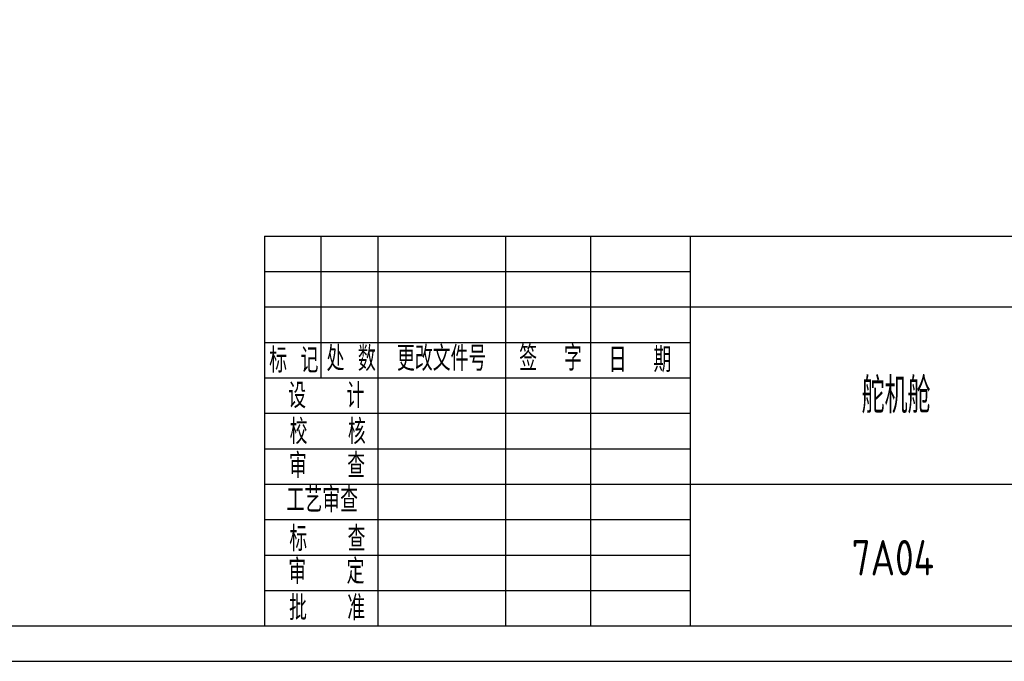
# Model space of a CAD drawing. Header units: millimetres. Extents: x -33921 to -29933, y -26486 to -26076.
# Tile 3 of 34: x -33721 to -33582, y -26375 to -26285. Entities that reach past the tile are written whole.
import ezdxf

# ---------------------------------------------------------------- set-up
doc = ezdxf.new("R2010")
doc.units = ezdxf.units.MM
doc.styles.add('图框文字', font='gbenor.shx', dxfattribs={"bigfont": 'gbcbig.shx'})
doc.styles.add('绘图文字3.5', font='gbenor.shx', dxfattribs={"bigfont": 'gbcbig.shx'})

msp = doc.modelspace()

# ---------------------------------------------------------------- linework, layer by layer
at = {"color": 0, "lineweight": 30}
for p, q in [((-33685.9901, -26315.151), (-33505.9901, -26315.151)), ((-33685.9901, -26315.151), (-33685.9901, -26370.151)), ((-33677.9901, -26335.151), (-33677.9901, -26315.151)), ((-33669.9901, -26370.151), (-33669.9901, -26315.151)), ((-33651.9901, -26370.151), (-33651.9901, -26315.151)), ((-33639.9901, -26370.151), (-33639.9901, -26315.151)), ((-33625.9901, -26315.151), (-33625.9901, -26370.151)), ((-33685.9901, -26320.151), (-33625.9901, -26320.151)), ((-33685.9901, -26325.151), (-33625.9901, -26325.151)), ((-33625.9901, -26325.151), (-33505.9901, -26325.151)), ((-33685.9901, -26330.151), (-33625.9901, -26330.151)), ((-33685.9901, -26335.151), (-33625.9901, -26335.151)), ((-33685.9901, -26340.151), (-33625.9901, -26340.151)), ((-33685.9901, -26345.151), (-33625.9901, -26345.151)), ((-33685.9901, -26350.151), (-33625.9901, -26350.151)), ((-33625.9901, -26350.151), (-33505.9901, -26350.151)), ((-33685.9901, -26355.151), (-33625.9901, -26355.151)), ((-33685.9901, -26360.151), (-33625.9901, -26360.151)), ((-33685.9901, -26365.151), (-33625.9901, -26365.151))]:
    msp.add_line(p, q, dxfattribs=at)
at = {"lineweight": 30}
for points in [[(-33920.9901, -26375.151), (-33500.9901, -26375.151), (-33500.9901, -26078.151), (-33920.9901, -26078.151)], [(-33895.9901, -26370.151), (-33505.9901, -26370.151), (-33505.9901, -26083.151), (-33895.9901, -26083.151)]]:
    msp.add_lwpolyline(points, close=True, dxfattribs=at)

# ---------------------------------------------------------------- texts
at = {"color": 0, "lineweight": 30, "style": '图框文字'}
for s, p in [('处 数', (-33677.248, -26334.1973)), ('更改文件号', (-33667.3194, -26334.1685)), ('签  字', (-33650.0814, -26334.1412)), ('标 记', (-33685.3436, -26334.4376)), ('日  期', (-33637.4614, -26334.3527)), ('设   计', (-33682.6646, -26339.4246)), ('校   核', (-33682.4578, -26344.5111)), ('审   查', (-33682.555, -26349.2996)), ('工艺审查', (-33682.8953, -26354.128)), ('标   查', (-33682.5011, -26359.6133)), ('审   定', (-33682.6418, -26364.2271)), ('批   准', (-33682.548, -26369.3534))]:
    msp.add_text(s, height=3.5, dxfattribs=at).set_placement(p)
at = {"lineweight": 30, "char_height": 5, "width": 69.750513, "attachment_point": 2, "style": '绘图文字3.5'}
for s, insert in [('{\\W0.9;舵机舱}', (-33596.9259, -26335.151)), ('{\\W0.9;7A04}', (-33597.3805, -26358.0366))]:
    msp.add_mtext(s, dxfattribs=dict(at, insert=insert))

doc.saveas('drawing.dxf')
